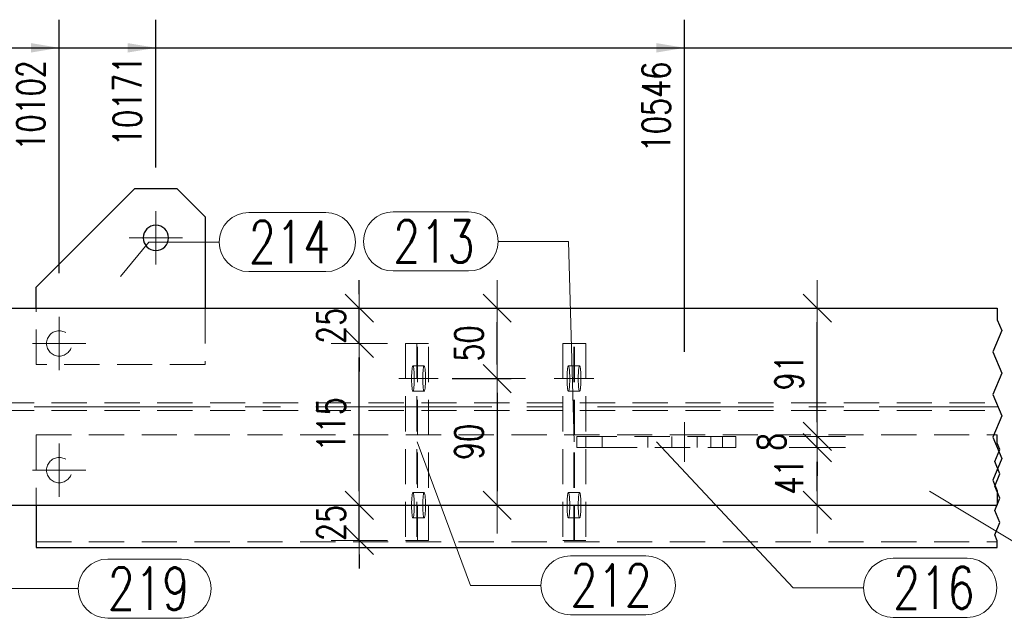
# Model space of a CAD drawing. Header units: millimetres. Extents: x -144 to 709, y 12312 to 12982.
# Tile 25 of 57: x 260 to 330, y 12379 to 12421. Entities that reach past the tile are written whole.
import ezdxf

# ---------------------------------------------------------------- set-up
doc = ezdxf.new("R2010")
doc.units = ezdxf.units.MM
doc.header["$LTSCALE"] = 10
doc.linetypes.add('HIDDEN', pattern=[0.375, 0.25, -0.125])
doc.linetypes.add('MITTE', pattern=[2, 1.25, -0.25, 0.25, -0.25])
doc.layers.get('Defpoints').update_dxf_attribs({"color": 1})
for name, color, linetype, lineweight in [('PS_Bolt', 4, 'Continuous', 13), ('PS_DIM', 4, 'Continuous', 13), ('PS_Hidden', 2, 'HIDDEN', 9), ('PS_Mid', 5, 'MITTE', 15), ('PS_Pos', 1, 'Continuous', 15), ('PS_Shape', 161, 'Continuous', 30), ('PS_SOLID', 7, 'Continuous', 30)]:
    doc.layers.add(name, color=color, linetype=linetype, lineweight=lineweight)
doc.styles.add('simplex', font='simplex.shx', dxfattribs={"width": 0.75})
doc.dimstyles.new('1_10_GŁ_DS1-LS10', dxfattribs={"dimtxt": 2, "dimasz": 2, "dimexe": 2, "dimexo": 5, "dimgap": 1, "dimtad": 1, "dimjust": 4, "dimdec": 0, "dimlfac": 10, "dimtxsty": 'simplex', "dimblk1": 'NONE', "dimsah": 1, "dimcen": 2, "dimclrd": 256, "dimclre": 256, "dimclrt": 3, "dimadec": 1, "dimazin": 0, "dimtfac": 1, "dimtdec": 0, "dimtmove": 2, "dimatfit": 3, "dimfxl": 1, "dimarcsym": 0})
doc.dimstyles.new('1_10_PRZ', dxfattribs={"dimtxt": 2, "dimasz": 1, "dimexe": 2, "dimexo": 5, "dimgap": 1, "dimtad": 1, "dimdec": 0, "dimlfac": 10, "dimtxsty": 'simplex', "dimblk": 'dimznak', "dimcen": 2, "dimse1": 1, "dimse2": 1, "dimclrt": 3, "dimadec": 1, "dimazin": 0, "dimtfac": 1, "dimtdec": 0, "dimtix": 1, "dimtmove": 2, "dimatfit": 3, "dimldrblk": 'dim-grot', "dimfxl": 1, "dimarcsym": 0})
doc.dimstyles.new('1_10_SC', dxfattribs={"dimtxt": 2, "dimasz": 1, "dimexe": 1, "dimexo": 1, "dimgap": 1, "dimtad": 1, "dimdec": 0, "dimlfac": 10, "dimtxsty": 'simplex', "dimblk": 'dimznak', "dimcen": 2, "dimclrd": 256, "dimclre": 256, "dimclrt": 3, "dimadec": 1, "dimazin": 0, "dimtfac": 1, "dimtdec": 0, "dimtix": 1, "dimtmove": 2, "dimatfit": 3, "dimldrblk": 'dim-grot', "dimfxl": 1, "dimarcsym": 0})

# ---------------------------------------------------------------- blocks, each defined once
blk = doc.blocks.new('*D206')
at = {"layer": 'Defpoints', "color": 0, "transparency": 16777216}
for p in [(262.46, 12419.049), (262.46, 12398.049), (-62.117, 12386.549)]:
    blk.add_point(p, dxfattribs=at)
at = {"layer": 'PS_DIM', "lineweight": -2, "transparency": 16777216}
for p, q in [((-62.117, 12391.549), (-62.117, 12421.049)), ((262.46, 12403.049), (262.46, 12421.049)), ((-62.117, 12419.049), (260.46, 12419.049))]:
    blk.add_line(p, q, dxfattribs=at)
at = {"layer": 'PS_DIM', "transparency": 16777216}
blk.add_solid([(260.46, 12419.382), (260.46, 12418.715), (262.46, 12419.049)], dxfattribs=at)
at = {"layer": 'PS_DIM', "color": 3, "transparency": 16777216, "insert": (260.44, 12414.957), "char_height": 2, "attachment_point": 5, "rotation": 90, "style": 'simplex'}
blk.add_mtext('10102', dxfattribs=at)
blk = doc.blocks.new('_None')
blk = doc.blocks.new('*D207')
at = {"layer": 'Defpoints', "color": 0, "transparency": 16777216}
for p in [(269.322, 12419.049), (269.322, 12405.549), (-62.117, 12386.549)]:
    blk.add_point(p, dxfattribs=at)
at = {"layer": 'PS_DIM', "lineweight": -2, "transparency": 16777216}
for p, q in [((-62.117, 12391.549), (-62.117, 12421.049)), ((269.322, 12410.549), (269.322, 12421.049)), ((-62.117, 12419.049), (267.322, 12419.049))]:
    blk.add_line(p, q, dxfattribs=at)
at = {"layer": 'PS_DIM', "transparency": 16777216}
blk.add_solid([(267.322, 12419.382), (267.322, 12418.715), (269.322, 12419.049)], dxfattribs=at)
at = {"layer": 'PS_DIM', "color": 3, "transparency": 16777216, "insert": (267.302, 12415.279), "char_height": 2, "attachment_point": 5, "rotation": 90, "style": 'simplex'}
blk.add_mtext('10171', dxfattribs=at)
blk = doc.blocks.new('*D208')
at = {"layer": 'Defpoints', "color": 0, "transparency": 16777216}
for p in [(306.867, 12419.049), (306.867, 12392.449), (-62.117, 12386.549)]:
    blk.add_point(p, dxfattribs=at)
at = {"layer": 'PS_DIM', "lineweight": -2, "transparency": 16777216}
for p, q in [((-62.117, 12391.549), (-62.117, 12421.049)), ((306.867, 12397.449), (306.867, 12421.049)), ((-62.117, 12419.049), (304.867, 12419.049))]:
    blk.add_line(p, q, dxfattribs=at)
at = {"layer": 'PS_DIM', "transparency": 16777216}
blk.add_solid([(304.867, 12419.382), (304.867, 12418.715), (306.867, 12419.049)], dxfattribs=at)
at = {"layer": 'PS_DIM', "color": 3, "transparency": 16777216, "insert": (304.847, 12414.85), "char_height": 2, "attachment_point": 5, "rotation": 90, "style": 'simplex'}
blk.add_mtext('10546', dxfattribs=at)
blk = doc.blocks.new('*D209')
at = {"layer": 'Defpoints', "color": 0, "transparency": 16777216}
for p in [(393.612, 12419.049), (393.612, 12400.549), (-62.117, 12386.549)]:
    blk.add_point(p, dxfattribs=at)
at = {"layer": 'PS_DIM', "lineweight": -2, "transparency": 16777216}
for p, q in [((-62.117, 12391.549), (-62.117, 12421.049)), ((393.612, 12405.549), (393.612, 12421.049)), ((-62.117, 12419.049), (391.612, 12419.049))]:
    blk.add_line(p, q, dxfattribs=at)
at = {"layer": 'PS_DIM', "transparency": 16777216}
blk.add_solid([(391.612, 12419.382), (391.612, 12418.715), (393.612, 12419.049)], dxfattribs=at)
at = {"layer": 'PS_DIM', "color": 3, "transparency": 16777216, "insert": (391.592, 12414.957), "char_height": 2, "attachment_point": 5, "rotation": 90, "style": 'simplex'}
blk.add_mtext('12015', dxfattribs=at)
blk = doc.blocks.new('dimznak')
at = {"color": 0}
for points in [[(0, 2), (0, -2)], [(-2, 0), (2, 0)]]:
    blk.add_lwpolyline(points, dxfattribs=at)
at = {"color": 2}
blk.add_lwpolyline([(1, 1), (-1, -1)], dxfattribs=at)
blk = doc.blocks.new('*D214')
at = {"layer": 'Defpoints', "color": 0, "transparency": 16777216}
for p in [(310.506, 12390.649), (316.283, 12390.649), (315.668, 12386.549)]:
    blk.add_point(p, dxfattribs=at)
at = {"layer": 'PS_DIM', "color": 0, "lineweight": -2, "transparency": 16777216}
blk.add_line((316.283, 12387.549), (316.283, 12389.649), dxfattribs=at)
for p, rotation in [((316.283, 12390.649), 90), ((316.283, 12386.549), 270)]:
    blk.add_blockref('dimznak', p, dxfattribs=dict(at, rotation=rotation))
at = {"layer": 'PS_DIM', "color": 3, "transparency": 16777216, "insert": (314.283, 12388.599), "char_height": 2, "attachment_point": 5, "rotation": 90, "style": 'simplex'}
blk.add_mtext('41', dxfattribs=at)
blk = doc.blocks.new('dim-grot')
blk.add_hatch(color=256).paths.add_polyline_path([(0, 0), (-2, 0.5), (-2, -0.5)])
blk.add_lwpolyline([(0, 0), (-2, 0.5), (-2, -0.5), (0, 0)])
blk = doc.blocks.new('*D215')
at = {"layer": 'Defpoints', "color": 0, "transparency": 16777216}
for p in [(310.506, 12391.449), (316.283, 12391.449), (310.506, 12390.649)]:
    blk.add_point(p, dxfattribs=at)
at = {"layer": 'PS_DIM', "color": 0, "lineweight": -2, "transparency": 16777216}
for p, q in [((316.283, 12392.449), (316.283, 12393.449)), ((316.283, 12390.649), (316.283, 12391.449)), ((316.283, 12389.649), (316.283, 12388.649))]:
    blk.add_line(p, q, dxfattribs=at)
for p, rotation in [((316.283, 12391.449), 270), ((316.283, 12390.649), 90)]:
    blk.add_blockref('dimznak', p, dxfattribs=dict(at, rotation=rotation))
at = {"layer": 'PS_DIM', "color": 3, "transparency": 16777216, "insert": (313.032, 12391.049), "char_height": 2, "attachment_point": 5, "rotation": 90, "style": 'simplex'}
blk.add_mtext('8', dxfattribs=at)
blk = doc.blocks.new('*D216')
at = {"layer": 'Defpoints', "color": 0, "transparency": 16777216}
for p in [(313.841, 12400.549), (316.283, 12400.549), (310.506, 12391.449)]:
    blk.add_point(p, dxfattribs=at)
at = {"layer": 'PS_DIM', "color": 0, "lineweight": -2, "transparency": 16777216}
blk.add_line((316.283, 12392.449), (316.283, 12399.549), dxfattribs=at)
for p, rotation in [((316.283, 12400.549), 90), ((316.283, 12391.449), 270)]:
    blk.add_blockref('dimznak', p, dxfattribs=dict(at, rotation=rotation))
at = {"layer": 'PS_DIM', "color": 3, "transparency": 16777216, "insert": (314.283, 12395.999), "char_height": 2, "attachment_point": 5, "rotation": 90, "style": 'simplex'}
blk.add_mtext('91', dxfattribs=at)
blk = doc.blocks.new('*D224')
at = {"layer": 'Defpoints', "color": 0, "transparency": 16777216}
for p in [(292.011, 12400.549), (293.561, 12400.549), (289.372, 12395.549)]:
    blk.add_point(p, dxfattribs=at)
at = {"layer": 'PS_DIM', "lineweight": -2, "transparency": 16777216}
for p, q in [((293.011, 12400.549), (294.561, 12400.549)), ((293.561, 12396.549), (293.561, 12399.549)), ((290.372, 12395.549), (294.561, 12395.549))]:
    blk.add_line(p, q, dxfattribs=at)
for p, rotation in [((293.561, 12400.549), 90), ((293.561, 12395.549), 270)]:
    blk.add_blockref('dimznak', p, dxfattribs=dict(at, rotation=rotation))
at = {"layer": 'PS_DIM', "color": 3, "transparency": 16777216, "insert": (291.561, 12398.049), "char_height": 2, "attachment_point": 5, "rotation": 90, "style": 'simplex'}
blk.add_mtext('50', dxfattribs=at)
blk = doc.blocks.new('*D238')
at = {"layer": 'Defpoints', "color": 0, "transparency": 16777216}
for p in [(283.767, 12386.549), (285.679, 12386.549), (287.045, 12384.049)]:
    blk.add_point(p, dxfattribs=at)
at = {"layer": 'PS_DIM', "color": 0, "lineweight": -2, "transparency": 16777216}
for p, q in [((283.767, 12387.549), (283.767, 12388.549)), ((283.767, 12384.049), (283.767, 12386.549)), ((283.767, 12383.049), (283.767, 12382.049))]:
    blk.add_line(p, q, dxfattribs=at)
for p, rotation in [((283.767, 12386.549), 270), ((283.767, 12384.049), 90)]:
    blk.add_blockref('dimznak', p, dxfattribs=dict(at, rotation=rotation))
at = {"layer": 'PS_DIM', "color": 3, "transparency": 16777216, "insert": (281.767, 12385.299), "char_height": 2, "attachment_point": 5, "rotation": 90, "style": 'simplex'}
blk.add_mtext('25', dxfattribs=at)
blk = doc.blocks.new('*D239')
at = {"layer": 'Defpoints', "color": 0, "transparency": 16777216}
for p in [(283.767, 12398.049), (287.443, 12398.049), (285.679, 12386.549)]:
    blk.add_point(p, dxfattribs=at)
at = {"layer": 'PS_DIM', "color": 0, "lineweight": -2, "transparency": 16777216}
blk.add_line((283.767, 12387.549), (283.767, 12397.049), dxfattribs=at)
for p, rotation in [((283.767, 12398.049), 90), ((283.767, 12386.549), 270)]:
    blk.add_blockref('dimznak', p, dxfattribs=dict(at, rotation=rotation))
at = {"layer": 'PS_DIM', "color": 3, "transparency": 16777216, "insert": (281.767, 12392.299), "char_height": 2, "attachment_point": 5, "rotation": 90, "style": 'simplex'}
blk.add_mtext('115', dxfattribs=at)
blk = doc.blocks.new('*D240')
at = {"layer": 'Defpoints', "color": 0, "transparency": 16777216}
for p in [(283.767, 12400.549), (287.443, 12400.549), (287.443, 12398.049)]:
    blk.add_point(p, dxfattribs=at)
at = {"layer": 'PS_DIM', "color": 0, "lineweight": -2, "transparency": 16777216}
for p, q in [((283.767, 12401.549), (283.767, 12402.549)), ((283.767, 12398.049), (283.767, 12400.549)), ((283.767, 12397.049), (283.767, 12396.049))]:
    blk.add_line(p, q, dxfattribs=at)
for p, rotation in [((283.767, 12400.549), 270), ((283.767, 12398.049), 90)]:
    blk.add_blockref('dimznak', p, dxfattribs=dict(at, rotation=rotation))
at = {"layer": 'PS_DIM', "color": 3, "transparency": 16777216, "insert": (281.767, 12399.299), "char_height": 2, "attachment_point": 5, "rotation": 90, "style": 'simplex'}
blk.add_mtext('25', dxfattribs=at)
blk = doc.blocks.new('*D247')
at = {"layer": 'Defpoints', "color": 0, "transparency": 16777216}
for p in [(293.561, 12395.549), (293.561, 12386.549), (293.561, 12386.549)]:
    blk.add_point(p, dxfattribs=at)
at = {"layer": 'PS_DIM', "color": 0, "lineweight": -2, "transparency": 16777216}
blk.add_line((293.561, 12394.549), (293.561, 12387.549), dxfattribs=at)
for p, rotation in [((293.561, 12395.549), 90), ((293.561, 12386.549), 270)]:
    blk.add_blockref('dimznak', p, dxfattribs=dict(at, rotation=rotation))
at = {"layer": 'PS_DIM', "color": 3, "transparency": 16777216, "insert": (291.561, 12391.049), "char_height": 2, "attachment_point": 5, "rotation": 90, "style": 'simplex'}
blk.add_mtext('90', dxfattribs=at)
blk = doc.blocks.new('*X434')
at = {"color": 1}
for p, q in [((329.064, 12400.549), (329.064, 12399.725)), ((329.064, 12399.725), (329.384, 12398.967)), ((329.384, 12398.967), (328.743, 12397.45)), ((328.743, 12397.45), (329.384, 12395.932)), ((329.384, 12395.932), (328.743, 12394.415)), ((328.743, 12394.415), (329.384, 12392.898)), ((329.384, 12392.898), (328.743, 12391.381)), ((328.743, 12391.381), (329.384, 12389.864)), ((329.064, 12390.954), (329.064, 12391.549)), ((329.247, 12390.521), (329.064, 12390.954)), ((328.88, 12389.654), (329.247, 12390.521)), ((329.384, 12389.864), (328.743, 12388.347)), ((329.247, 12388.787), (328.88, 12389.654)), ((328.88, 12387.92), (329.247, 12388.787)), ((328.743, 12388.347), (329.064, 12387.589)), ((329.247, 12387.053), (328.88, 12387.92)), ((329.064, 12387.589), (329.064, 12386.549)), ((328.88, 12386.186), (329.247, 12387.053)), ((329.247, 12385.32), (328.88, 12386.186)), ((328.88, 12384.453), (329.247, 12385.32)), ((329.064, 12384.019), (328.88, 12384.453)), ((329.064, 12383.549), (329.064, 12384.019))]:
    blk.add_line(p, q, dxfattribs=at)
at = {"layer": 'PS_Hidden', "color": 2, "linetype": 'HIDDEN'}
for p, q in [((260.822, 12396.549), (260.822, 12400.549)), ((272.822, 12400.549), (272.822, 12396.549)), ((287.045, 12398.049), (287.045, 12384.049)), ((287.841, 12398.049), (287.045, 12398.049)), ((287.841, 12398.049), (287.841, 12384.049)), ((288.69, 12398.049), (287.841, 12398.049)), ((287.894, 12384.049), (287.894, 12398.049)), ((288.69, 12384.049), (288.69, 12398.049)), ((298.208, 12398.049), (298.208, 12384.049)), ((298.208, 12398.049), (299.004, 12398.049)), ((299.004, 12398.049), (299.853, 12398.049)), ((299.004, 12384.049), (299.004, 12398.049)), ((299.057, 12384.049), (299.057, 12398.049)), ((299.853, 12398.049), (299.853, 12384.049)), ((272.822, 12396.549), (260.822, 12396.549)), ((287.523, 12396.297), (287.515, 12396.244)), ((287.531, 12396.342), (287.523, 12396.297)), ((287.54, 12396.38), (287.531, 12396.342)), ((287.548, 12396.41), (287.54, 12396.38)), ((287.557, 12396.431), (287.548, 12396.41)), ((287.567, 12396.444), (287.557, 12396.431)), ((287.576, 12396.449), (287.567, 12396.444)), ((287.585, 12396.444), (287.576, 12396.449)), ((287.576, 12396.449), (287.576, 12396.449)), ((288.372, 12396.449), (287.576, 12396.449)), ((287.595, 12396.431), (287.585, 12396.444)), ((287.604, 12396.41), (287.595, 12396.431)), ((287.613, 12396.38), (287.604, 12396.41)), ((287.621, 12396.342), (287.613, 12396.38)), ((287.629, 12396.297), (287.621, 12396.342)), ((287.637, 12396.244), (287.629, 12396.297)), ((288.311, 12396.244), (288.318, 12396.297)), ((288.318, 12396.297), (288.327, 12396.342)), ((288.327, 12396.342), (288.335, 12396.38)), ((288.335, 12396.38), (288.344, 12396.41)), ((288.344, 12396.41), (288.353, 12396.431)), ((288.353, 12396.431), (288.362, 12396.444)), ((288.362, 12396.444), (288.372, 12396.449)), ((288.372, 12396.449), (288.381, 12396.444)), ((288.381, 12396.444), (288.39, 12396.431)), ((288.39, 12396.431), (288.399, 12396.41)), ((288.399, 12396.41), (288.408, 12396.38)), ((288.408, 12396.38), (288.417, 12396.342)), ((288.417, 12396.342), (288.425, 12396.297)), ((288.425, 12396.297), (288.432, 12396.244)), ((298.56, 12396.297), (298.553, 12396.244)), ((298.568, 12396.342), (298.56, 12396.297)), ((298.577, 12396.38), (298.568, 12396.342)), ((298.586, 12396.41), (298.577, 12396.38)), ((298.595, 12396.431), (298.586, 12396.41)), ((298.604, 12396.444), (298.595, 12396.431)), ((298.613, 12396.449), (298.604, 12396.444)), ((298.623, 12396.444), (298.613, 12396.449)), ((298.613, 12396.449), (298.613, 12396.449)), ((299.409, 12396.449), (298.613, 12396.449)), ((298.632, 12396.431), (298.623, 12396.444)), ((298.641, 12396.41), (298.632, 12396.431)), ((298.65, 12396.38), (298.641, 12396.41)), ((298.658, 12396.342), (298.65, 12396.38)), ((298.666, 12396.297), (298.658, 12396.342)), ((298.674, 12396.244), (298.666, 12396.297)), ((299.348, 12396.244), (299.356, 12396.297)), ((299.356, 12396.297), (299.364, 12396.342)), ((299.364, 12396.342), (299.372, 12396.38)), ((299.372, 12396.38), (299.381, 12396.41)), ((299.381, 12396.41), (299.39, 12396.431)), ((299.39, 12396.431), (299.4, 12396.444)), ((299.4, 12396.444), (299.409, 12396.449)), ((299.409, 12396.449), (299.418, 12396.444)), ((299.418, 12396.444), (299.428, 12396.431)), ((299.428, 12396.431), (299.437, 12396.41)), ((299.437, 12396.41), (299.445, 12396.38)), ((299.445, 12396.38), (299.454, 12396.342)), ((299.454, 12396.342), (299.462, 12396.297)), ((299.462, 12396.297), (299.469, 12396.244)), ((287.482, 12395.724), (287.481, 12395.637)), ((287.481, 12395.637), (287.481, 12395.549)), ((287.485, 12395.81), (287.482, 12395.724)), ((287.488, 12395.893), (287.485, 12395.81)), ((287.492, 12395.973), (287.488, 12395.893)), ((287.497, 12396.049), (287.492, 12395.973)), ((287.502, 12396.12), (287.497, 12396.049)), ((287.509, 12396.185), (287.502, 12396.12)), ((287.515, 12396.244), (287.509, 12396.185)), ((287.644, 12396.185), (287.637, 12396.244)), ((287.65, 12396.12), (287.644, 12396.185)), ((287.655, 12396.049), (287.65, 12396.12)), ((287.66, 12395.973), (287.655, 12396.049)), ((287.664, 12395.893), (287.66, 12395.973)), ((287.667, 12395.81), (287.664, 12395.893)), ((287.67, 12395.724), (287.667, 12395.81)), ((287.671, 12395.637), (287.67, 12395.724)), ((287.672, 12395.549), (287.671, 12395.637)), ((288.276, 12395.549), (288.277, 12395.637)), ((288.277, 12395.637), (288.278, 12395.724)), ((288.278, 12395.724), (288.28, 12395.81)), ((288.28, 12395.81), (288.283, 12395.893)), ((288.283, 12395.893), (288.287, 12395.973)), ((288.287, 12395.973), (288.292, 12396.049)), ((288.292, 12396.049), (288.298, 12396.12)), ((288.298, 12396.12), (288.304, 12396.185)), ((288.304, 12396.185), (288.311, 12396.244)), ((288.432, 12396.244), (288.439, 12396.185)), ((288.439, 12396.185), (288.445, 12396.12)), ((288.445, 12396.12), (288.451, 12396.049)), ((288.451, 12396.049), (288.456, 12395.973)), ((288.456, 12395.973), (288.46, 12395.893)), ((288.46, 12395.893), (288.463, 12395.81)), ((288.463, 12395.81), (288.465, 12395.724)), ((288.465, 12395.724), (288.467, 12395.637)), ((288.467, 12395.637), (288.467, 12395.549)), ((298.52, 12395.724), (298.518, 12395.637)), ((298.518, 12395.637), (298.518, 12395.549)), ((298.522, 12395.81), (298.52, 12395.724)), ((298.525, 12395.893), (298.522, 12395.81)), ((298.529, 12395.973), (298.525, 12395.893)), ((298.534, 12396.049), (298.529, 12395.973)), ((298.54, 12396.12), (298.534, 12396.049)), ((298.546, 12396.185), (298.54, 12396.12)), ((298.553, 12396.244), (298.546, 12396.185)), ((298.681, 12396.185), (298.674, 12396.244)), ((298.687, 12396.12), (298.681, 12396.185)), ((298.693, 12396.049), (298.687, 12396.12)), ((298.698, 12395.973), (298.693, 12396.049)), ((298.702, 12395.893), (298.698, 12395.973)), ((298.705, 12395.81), (298.702, 12395.893)), ((298.707, 12395.724), (298.705, 12395.81)), ((298.708, 12395.637), (298.707, 12395.724)), ((298.709, 12395.549), (298.708, 12395.637)), ((299.313, 12395.549), (299.314, 12395.637)), ((299.314, 12395.637), (299.315, 12395.724)), ((299.315, 12395.724), (299.317, 12395.81)), ((299.317, 12395.81), (299.321, 12395.893)), ((299.321, 12395.893), (299.325, 12395.973)), ((299.325, 12395.973), (299.329, 12396.049)), ((299.329, 12396.049), (299.335, 12396.12)), ((299.335, 12396.12), (299.341, 12396.185)), ((299.341, 12396.185), (299.348, 12396.244)), ((299.469, 12396.244), (299.476, 12396.185)), ((299.476, 12396.185), (299.483, 12396.12)), ((299.483, 12396.12), (299.488, 12396.049)), ((299.488, 12396.049), (299.493, 12395.973)), ((299.493, 12395.973), (299.497, 12395.893)), ((299.497, 12395.893), (299.5, 12395.81)), ((299.5, 12395.81), (299.503, 12395.724)), ((299.503, 12395.724), (299.504, 12395.637)), ((299.504, 12395.637), (299.504, 12395.549)), ((287.481, 12395.549), (287.481, 12395.46)), ((287.481, 12395.46), (287.482, 12395.373)), ((287.482, 12395.373), (287.485, 12395.287)), ((287.485, 12395.287), (287.488, 12395.204)), ((287.488, 12395.204), (287.492, 12395.124)), ((287.492, 12395.124), (287.497, 12395.049)), ((287.497, 12395.049), (287.502, 12394.978)), ((287.502, 12394.978), (287.509, 12394.912)), ((287.509, 12394.912), (287.515, 12394.853)), ((287.637, 12394.853), (287.644, 12394.912)), ((287.644, 12394.912), (287.65, 12394.978)), ((287.65, 12394.978), (287.655, 12395.049)), ((287.655, 12395.049), (287.66, 12395.124)), ((287.66, 12395.124), (287.664, 12395.204)), ((287.664, 12395.204), (287.667, 12395.287)), ((287.667, 12395.287), (287.67, 12395.373)), ((287.67, 12395.373), (287.671, 12395.46)), ((287.671, 12395.46), (287.672, 12395.549)), ((288.277, 12395.46), (288.276, 12395.549)), ((288.278, 12395.373), (288.277, 12395.46)), ((288.28, 12395.287), (288.278, 12395.373)), ((288.283, 12395.204), (288.28, 12395.287)), ((288.287, 12395.124), (288.283, 12395.204)), ((288.292, 12395.049), (288.287, 12395.124)), ((288.298, 12394.978), (288.292, 12395.049)), ((288.304, 12394.912), (288.298, 12394.978)), ((288.311, 12394.853), (288.304, 12394.912)), ((288.439, 12394.912), (288.432, 12394.853)), ((288.445, 12394.978), (288.439, 12394.912)), ((288.451, 12395.049), (288.445, 12394.978)), ((288.456, 12395.124), (288.451, 12395.049)), ((288.46, 12395.204), (288.456, 12395.124)), ((288.463, 12395.287), (288.46, 12395.204)), ((288.465, 12395.373), (288.463, 12395.287)), ((288.467, 12395.46), (288.465, 12395.373)), ((288.467, 12395.549), (288.467, 12395.46)), ((298.518, 12395.549), (298.518, 12395.46)), ((298.518, 12395.46), (298.52, 12395.373)), ((298.52, 12395.373), (298.522, 12395.287)), ((298.522, 12395.287), (298.525, 12395.204)), ((298.525, 12395.204), (298.529, 12395.124)), ((298.529, 12395.124), (298.534, 12395.049)), ((298.534, 12395.049), (298.54, 12394.978)), ((298.54, 12394.978), (298.546, 12394.912)), ((298.546, 12394.912), (298.553, 12394.853)), ((298.674, 12394.853), (298.681, 12394.912)), ((298.681, 12394.912), (298.687, 12394.978)), ((298.687, 12394.978), (298.693, 12395.049)), ((298.693, 12395.049), (298.698, 12395.124)), ((298.698, 12395.124), (298.702, 12395.204)), ((298.702, 12395.204), (298.705, 12395.287)), ((298.705, 12395.287), (298.707, 12395.373)), ((298.707, 12395.373), (298.708, 12395.46)), ((298.708, 12395.46), (298.709, 12395.549)), ((299.314, 12395.46), (299.313, 12395.549)), ((299.315, 12395.373), (299.314, 12395.46)), ((299.317, 12395.287), (299.315, 12395.373)), ((299.321, 12395.204), (299.317, 12395.287)), ((299.325, 12395.124), (299.321, 12395.204)), ((299.329, 12395.049), (299.325, 12395.124)), ((299.335, 12394.978), (299.329, 12395.049)), ((299.341, 12394.912), (299.335, 12394.978)), ((299.348, 12394.853), (299.341, 12394.912)), ((299.476, 12394.912), (299.469, 12394.853)), ((299.483, 12394.978), (299.476, 12394.912)), ((299.488, 12395.049), (299.483, 12394.978)), ((299.493, 12395.124), (299.488, 12395.049)), ((299.497, 12395.204), (299.493, 12395.124)), ((299.5, 12395.287), (299.497, 12395.204)), ((299.503, 12395.373), (299.5, 12395.287)), ((299.504, 12395.46), (299.503, 12395.373)), ((299.504, 12395.549), (299.504, 12395.46)), ((287.515, 12394.853), (287.523, 12394.8)), ((287.523, 12394.8), (287.531, 12394.755)), ((287.531, 12394.755), (287.54, 12394.717)), ((287.54, 12394.717), (287.548, 12394.687)), ((287.548, 12394.687), (287.557, 12394.666)), ((287.557, 12394.666), (287.567, 12394.653)), ((287.567, 12394.653), (287.576, 12394.649)), ((287.576, 12394.649), (287.585, 12394.653)), ((288.372, 12394.649), (287.576, 12394.649)), ((287.585, 12394.653), (287.595, 12394.666)), ((287.595, 12394.666), (287.604, 12394.687)), ((287.604, 12394.687), (287.613, 12394.717)), ((287.613, 12394.717), (287.621, 12394.755)), ((287.621, 12394.755), (287.629, 12394.8)), ((287.629, 12394.8), (287.637, 12394.853)), ((288.318, 12394.8), (288.311, 12394.853)), ((288.327, 12394.755), (288.318, 12394.8)), ((288.335, 12394.717), (288.327, 12394.755)), ((288.344, 12394.687), (288.335, 12394.717)), ((288.353, 12394.666), (288.344, 12394.687)), ((288.362, 12394.653), (288.353, 12394.666)), ((288.372, 12394.649), (288.362, 12394.653)), ((288.381, 12394.653), (288.372, 12394.649)), ((288.372, 12394.649), (288.372, 12394.649)), ((288.39, 12394.666), (288.381, 12394.653)), ((288.399, 12394.687), (288.39, 12394.666)), ((288.408, 12394.717), (288.399, 12394.687)), ((288.417, 12394.755), (288.408, 12394.717)), ((288.425, 12394.8), (288.417, 12394.755)), ((288.432, 12394.853), (288.425, 12394.8)), ((298.553, 12394.853), (298.56, 12394.8)), ((298.56, 12394.8), (298.568, 12394.755)), ((298.568, 12394.755), (298.577, 12394.717)), ((298.577, 12394.717), (298.586, 12394.687)), ((298.586, 12394.687), (298.595, 12394.666)), ((298.595, 12394.666), (298.604, 12394.653)), ((298.604, 12394.653), (298.613, 12394.649)), ((298.613, 12394.649), (298.623, 12394.653)), ((299.409, 12394.649), (298.613, 12394.649)), ((298.623, 12394.653), (298.632, 12394.666)), ((298.632, 12394.666), (298.641, 12394.687)), ((298.641, 12394.687), (298.65, 12394.717)), ((298.65, 12394.717), (298.658, 12394.755)), ((298.658, 12394.755), (298.666, 12394.8)), ((298.666, 12394.8), (298.674, 12394.853)), ((299.356, 12394.8), (299.348, 12394.853)), ((299.364, 12394.755), (299.356, 12394.8)), ((299.372, 12394.717), (299.364, 12394.755)), ((299.381, 12394.687), (299.372, 12394.717)), ((299.39, 12394.666), (299.381, 12394.687)), ((299.4, 12394.653), (299.39, 12394.666)), ((299.409, 12394.649), (299.4, 12394.653)), ((299.418, 12394.653), (299.409, 12394.649)), ((299.409, 12394.649), (299.409, 12394.649)), ((299.428, 12394.666), (299.418, 12394.653)), ((299.437, 12394.687), (299.428, 12394.666)), ((299.445, 12394.717), (299.437, 12394.687)), ((299.454, 12394.755), (299.445, 12394.717)), ((299.462, 12394.8), (299.454, 12394.755)), ((299.469, 12394.853), (299.462, 12394.8)), ((220.673, 12393.824), (329.064, 12393.824)), ((220.673, 12393.274), (329.064, 12393.274)), ((260.822, 12391.549), (260.822, 12386.549)), ((260.822, 12391.549), (329.064, 12391.549)), ((299.216, 12390.649), (299.216, 12391.449)), ((299.216, 12391.449), (301.004, 12391.449)), ((299.853, 12391.449), (299.853, 12390.649)), ((301.004, 12391.449), (301.004, 12390.649)), ((309.564, 12391.449), (301.004, 12391.449)), ((304.255, 12390.649), (304.255, 12391.449)), ((305.967, 12390.649), (305.967, 12391.449)), ((307.767, 12390.649), (307.767, 12391.449)), ((308.729, 12391.449), (308.729, 12390.649)), ((309.564, 12390.649), (309.564, 12391.449)), ((310.506, 12391.449), (309.564, 12391.449)), ((310.506, 12390.649), (310.506, 12391.449)), ((301.004, 12390.649), (299.216, 12390.649)), ((301.004, 12390.649), (309.564, 12390.649)), ((309.564, 12390.649), (310.506, 12390.649)), ((287.509, 12387.185), (287.502, 12387.12)), ((287.515, 12387.244), (287.509, 12387.185)), ((287.523, 12387.297), (287.515, 12387.244)), ((287.531, 12387.342), (287.523, 12387.297)), ((287.54, 12387.38), (287.531, 12387.342)), ((287.548, 12387.41), (287.54, 12387.38)), ((287.557, 12387.431), (287.548, 12387.41)), ((287.567, 12387.444), (287.557, 12387.431)), ((287.576, 12387.449), (287.567, 12387.444)), ((287.585, 12387.444), (287.576, 12387.449)), ((287.576, 12387.449), (287.576, 12387.449)), ((288.372, 12387.449), (287.576, 12387.449)), ((287.595, 12387.431), (287.585, 12387.444)), ((287.604, 12387.41), (287.595, 12387.431)), ((287.613, 12387.38), (287.604, 12387.41)), ((287.621, 12387.342), (287.613, 12387.38)), ((287.629, 12387.297), (287.621, 12387.342)), ((287.637, 12387.244), (287.629, 12387.297)), ((287.644, 12387.185), (287.637, 12387.244)), ((287.65, 12387.12), (287.644, 12387.185)), ((288.298, 12387.12), (288.304, 12387.185)), ((288.304, 12387.185), (288.311, 12387.244)), ((288.311, 12387.244), (288.318, 12387.297)), ((288.318, 12387.297), (288.327, 12387.342)), ((288.327, 12387.342), (288.335, 12387.38)), ((288.335, 12387.38), (288.344, 12387.41)), ((288.344, 12387.41), (288.353, 12387.431)), ((288.353, 12387.431), (288.362, 12387.444)), ((288.362, 12387.444), (288.372, 12387.449)), ((288.372, 12387.449), (288.381, 12387.444)), ((288.381, 12387.444), (288.39, 12387.431)), ((288.39, 12387.431), (288.399, 12387.41)), ((288.399, 12387.41), (288.408, 12387.38)), ((288.408, 12387.38), (288.417, 12387.342)), ((288.417, 12387.342), (288.425, 12387.297)), ((288.425, 12387.297), (288.432, 12387.244)), ((288.432, 12387.244), (288.439, 12387.185)), ((288.439, 12387.185), (288.445, 12387.12)), ((298.546, 12387.185), (298.54, 12387.12)), ((298.553, 12387.244), (298.546, 12387.185)), ((298.56, 12387.297), (298.553, 12387.244)), ((298.568, 12387.342), (298.56, 12387.297)), ((298.577, 12387.38), (298.568, 12387.342)), ((298.586, 12387.41), (298.577, 12387.38)), ((298.595, 12387.431), (298.586, 12387.41)), ((298.604, 12387.444), (298.595, 12387.431)), ((298.613, 12387.449), (298.604, 12387.444)), ((298.623, 12387.444), (298.613, 12387.449)), ((298.613, 12387.449), (298.613, 12387.449)), ((299.409, 12387.449), (298.613, 12387.449)), ((298.632, 12387.431), (298.623, 12387.444)), ((298.641, 12387.41), (298.632, 12387.431)), ((298.65, 12387.38), (298.641, 12387.41)), ((298.658, 12387.342), (298.65, 12387.38)), ((298.666, 12387.297), (298.658, 12387.342)), ((298.674, 12387.244), (298.666, 12387.297)), ((298.681, 12387.185), (298.674, 12387.244)), ((298.687, 12387.12), (298.681, 12387.185)), ((299.335, 12387.12), (299.341, 12387.185)), ((299.341, 12387.185), (299.348, 12387.244)), ((299.348, 12387.244), (299.356, 12387.297)), ((299.356, 12387.297), (299.364, 12387.342)), ((299.364, 12387.342), (299.372, 12387.38)), ((299.372, 12387.38), (299.381, 12387.41)), ((299.381, 12387.41), (299.39, 12387.431)), ((299.39, 12387.431), (299.4, 12387.444)), ((299.4, 12387.444), (299.409, 12387.449)), ((299.409, 12387.449), (299.418, 12387.444)), ((299.418, 12387.444), (299.428, 12387.431)), ((299.428, 12387.431), (299.437, 12387.41)), ((299.437, 12387.41), (299.445, 12387.38)), ((299.445, 12387.38), (299.454, 12387.342)), ((299.454, 12387.342), (299.462, 12387.297)), ((299.462, 12387.297), (299.469, 12387.244)), ((299.469, 12387.244), (299.476, 12387.185)), ((299.476, 12387.185), (299.483, 12387.12)), ((287.482, 12386.724), (287.481, 12386.637)), ((287.481, 12386.637), (287.481, 12386.549)), ((287.481, 12386.549), (287.481, 12386.46)), ((287.485, 12386.81), (287.482, 12386.724)), ((287.488, 12386.893), (287.485, 12386.81)), ((287.492, 12386.973), (287.488, 12386.893)), ((287.497, 12387.049), (287.492, 12386.973)), ((287.502, 12387.12), (287.497, 12387.049)), ((287.655, 12387.049), (287.65, 12387.12)), ((287.66, 12386.973), (287.655, 12387.049)), ((287.664, 12386.893), (287.66, 12386.973)), ((287.667, 12386.81), (287.664, 12386.893)), ((287.67, 12386.724), (287.667, 12386.81)), ((287.671, 12386.637), (287.67, 12386.724)), ((287.672, 12386.549), (287.671, 12386.637)), ((287.671, 12386.46), (287.672, 12386.549)), ((288.276, 12386.549), (288.277, 12386.637)), ((288.277, 12386.46), (288.276, 12386.549)), ((288.277, 12386.637), (288.278, 12386.724)), ((288.278, 12386.724), (288.28, 12386.81)), ((288.28, 12386.81), (288.283, 12386.893)), ((288.283, 12386.893), (288.287, 12386.973)), ((288.287, 12386.973), (288.292, 12387.049)), ((288.292, 12387.049), (288.298, 12387.12)), ((288.445, 12387.12), (288.451, 12387.049)), ((288.451, 12387.049), (288.456, 12386.973)), ((288.456, 12386.973), (288.46, 12386.893)), ((288.46, 12386.893), (288.463, 12386.81)), ((288.463, 12386.81), (288.465, 12386.724)), ((288.465, 12386.724), (288.467, 12386.637)), ((288.467, 12386.637), (288.467, 12386.549)), ((288.467, 12386.549), (288.467, 12386.46)), ((298.52, 12386.724), (298.518, 12386.637)), ((298.518, 12386.637), (298.518, 12386.549)), ((298.518, 12386.549), (298.518, 12386.46)), ((298.522, 12386.81), (298.52, 12386.724)), ((298.525, 12386.893), (298.522, 12386.81)), ((298.529, 12386.973), (298.525, 12386.893)), ((298.534, 12387.049), (298.529, 12386.973)), ((298.54, 12387.12), (298.534, 12387.049)), ((298.693, 12387.049), (298.687, 12387.12)), ((298.698, 12386.973), (298.693, 12387.049)), ((298.702, 12386.893), (298.698, 12386.973)), ((298.705, 12386.81), (298.702, 12386.893)), ((298.707, 12386.724), (298.705, 12386.81)), ((298.708, 12386.637), (298.707, 12386.724)), ((298.709, 12386.549), (298.708, 12386.637)), ((298.708, 12386.46), (298.709, 12386.549)), ((299.313, 12386.549), (299.314, 12386.637)), ((299.314, 12386.46), (299.313, 12386.549)), ((299.314, 12386.637), (299.315, 12386.724)), ((299.315, 12386.724), (299.317, 12386.81)), ((299.317, 12386.81), (299.321, 12386.893)), ((299.321, 12386.893), (299.325, 12386.973)), ((299.325, 12386.973), (299.329, 12387.049)), ((299.329, 12387.049), (299.335, 12387.12)), ((299.483, 12387.12), (299.488, 12387.049)), ((299.488, 12387.049), (299.493, 12386.973)), ((299.493, 12386.973), (299.497, 12386.893)), ((299.497, 12386.893), (299.5, 12386.81)), ((299.5, 12386.81), (299.503, 12386.724)), ((299.503, 12386.724), (299.504, 12386.637)), ((299.504, 12386.637), (299.504, 12386.549)), ((299.504, 12386.549), (299.504, 12386.46)), ((287.481, 12386.46), (287.482, 12386.373)), ((287.482, 12386.373), (287.485, 12386.287)), ((287.485, 12386.287), (287.488, 12386.204)), ((287.488, 12386.204), (287.492, 12386.124)), ((287.492, 12386.124), (287.497, 12386.049)), ((287.497, 12386.049), (287.502, 12385.978)), ((287.502, 12385.978), (287.509, 12385.912)), ((287.509, 12385.912), (287.515, 12385.853)), ((287.515, 12385.853), (287.523, 12385.8)), ((287.523, 12385.8), (287.531, 12385.755)), ((287.621, 12385.755), (287.629, 12385.8)), ((287.629, 12385.8), (287.637, 12385.853)), ((287.637, 12385.853), (287.644, 12385.912)), ((287.644, 12385.912), (287.65, 12385.978)), ((287.65, 12385.978), (287.655, 12386.049)), ((287.655, 12386.049), (287.66, 12386.124)), ((287.66, 12386.124), (287.664, 12386.204)), ((287.664, 12386.204), (287.667, 12386.287)), ((287.667, 12386.287), (287.67, 12386.373)), ((287.67, 12386.373), (287.671, 12386.46)), ((288.278, 12386.373), (288.277, 12386.46)), ((288.28, 12386.287), (288.278, 12386.373)), ((288.283, 12386.204), (288.28, 12386.287)), ((288.287, 12386.124), (288.283, 12386.204)), ((288.292, 12386.049), (288.287, 12386.124)), ((288.298, 12385.978), (288.292, 12386.049)), ((288.304, 12385.912), (288.298, 12385.978)), ((288.311, 12385.853), (288.304, 12385.912)), ((288.318, 12385.8), (288.311, 12385.853)), ((288.327, 12385.755), (288.318, 12385.8)), ((288.425, 12385.8), (288.417, 12385.755)), ((288.432, 12385.853), (288.425, 12385.8)), ((288.439, 12385.912), (288.432, 12385.853)), ((288.445, 12385.978), (288.439, 12385.912)), ((288.451, 12386.049), (288.445, 12385.978)), ((288.456, 12386.124), (288.451, 12386.049)), ((288.46, 12386.204), (288.456, 12386.124)), ((288.463, 12386.287), (288.46, 12386.204)), ((288.465, 12386.373), (288.463, 12386.287)), ((288.467, 12386.46), (288.465, 12386.373)), ((298.518, 12386.46), (298.52, 12386.373)), ((298.52, 12386.373), (298.522, 12386.287)), ((298.522, 12386.287), (298.525, 12386.204)), ((298.525, 12386.204), (298.529, 12386.124)), ((298.529, 12386.124), (298.534, 12386.049)), ((298.534, 12386.049), (298.54, 12385.978)), ((298.54, 12385.978), (298.546, 12385.912)), ((298.546, 12385.912), (298.553, 12385.853)), ((298.553, 12385.853), (298.56, 12385.8)), ((298.56, 12385.8), (298.568, 12385.755)), ((298.658, 12385.755), (298.666, 12385.8)), ((298.666, 12385.8), (298.674, 12385.853)), ((298.674, 12385.853), (298.681, 12385.912)), ((298.681, 12385.912), (298.687, 12385.978)), ((298.687, 12385.978), (298.693, 12386.049)), ((298.693, 12386.049), (298.698, 12386.124)), ((298.698, 12386.124), (298.702, 12386.204)), ((298.702, 12386.204), (298.705, 12386.287)), ((298.705, 12386.287), (298.707, 12386.373)), ((298.707, 12386.373), (298.708, 12386.46)), ((299.315, 12386.373), (299.314, 12386.46)), ((299.317, 12386.287), (299.315, 12386.373)), ((299.321, 12386.204), (299.317, 12386.287)), ((299.325, 12386.124), (299.321, 12386.204)), ((299.329, 12386.049), (299.325, 12386.124)), ((299.335, 12385.978), (299.329, 12386.049)), ((299.341, 12385.912), (299.335, 12385.978)), ((299.348, 12385.853), (299.341, 12385.912)), ((299.356, 12385.8), (299.348, 12385.853)), ((299.364, 12385.755), (299.356, 12385.8)), ((299.462, 12385.8), (299.454, 12385.755)), ((299.469, 12385.853), (299.462, 12385.8)), ((299.476, 12385.912), (299.469, 12385.853)), ((299.483, 12385.978), (299.476, 12385.912)), ((299.488, 12386.049), (299.483, 12385.978)), ((299.493, 12386.124), (299.488, 12386.049)), ((299.497, 12386.204), (299.493, 12386.124)), ((299.5, 12386.287), (299.497, 12386.204)), ((299.503, 12386.373), (299.5, 12386.287)), ((299.504, 12386.46), (299.503, 12386.373)), ((287.531, 12385.755), (287.54, 12385.717)), ((287.54, 12385.717), (287.548, 12385.687)), ((287.548, 12385.687), (287.557, 12385.666)), ((287.557, 12385.666), (287.567, 12385.653)), ((287.567, 12385.653), (287.576, 12385.649)), ((287.576, 12385.649), (287.585, 12385.653)), ((288.372, 12385.649), (287.576, 12385.649)), ((287.585, 12385.653), (287.595, 12385.666)), ((287.595, 12385.666), (287.604, 12385.687)), ((287.604, 12385.687), (287.613, 12385.717)), ((287.613, 12385.717), (287.621, 12385.755)), ((288.335, 12385.717), (288.327, 12385.755)), ((288.344, 12385.687), (288.335, 12385.717)), ((288.353, 12385.666), (288.344, 12385.687)), ((288.362, 12385.653), (288.353, 12385.666)), ((288.372, 12385.649), (288.362, 12385.653)), ((288.381, 12385.653), (288.372, 12385.649)), ((288.372, 12385.649), (288.372, 12385.649)), ((288.39, 12385.666), (288.381, 12385.653)), ((288.399, 12385.687), (288.39, 12385.666)), ((288.408, 12385.717), (288.399, 12385.687)), ((288.417, 12385.755), (288.408, 12385.717)), ((298.568, 12385.755), (298.577, 12385.717)), ((298.577, 12385.717), (298.586, 12385.687)), ((298.586, 12385.687), (298.595, 12385.666)), ((298.595, 12385.666), (298.604, 12385.653)), ((298.604, 12385.653), (298.613, 12385.649)), ((298.613, 12385.649), (298.623, 12385.653)), ((299.409, 12385.649), (298.613, 12385.649)), ((298.623, 12385.653), (298.632, 12385.666)), ((298.632, 12385.666), (298.641, 12385.687)), ((298.641, 12385.687), (298.65, 12385.717)), ((298.65, 12385.717), (298.658, 12385.755)), ((299.372, 12385.717), (299.364, 12385.755)), ((299.381, 12385.687), (299.372, 12385.717)), ((299.39, 12385.666), (299.381, 12385.687)), ((299.4, 12385.653), (299.39, 12385.666)), ((299.409, 12385.649), (299.4, 12385.653)), ((299.418, 12385.653), (299.409, 12385.649)), ((299.409, 12385.649), (299.409, 12385.649)), ((299.428, 12385.666), (299.418, 12385.653)), ((299.437, 12385.687), (299.428, 12385.666)), ((299.445, 12385.717), (299.437, 12385.687)), ((299.454, 12385.755), (299.445, 12385.717)), ((260.822, 12383.949), (329.064, 12383.949)), ((287.841, 12384.049), (287.045, 12384.049)), ((287.841, 12384.049), (288.69, 12384.049)), ((298.208, 12384.049), (299.004, 12384.049)), ((299.853, 12384.049), (299.004, 12384.049))]:
    blk.add_line(p, q, dxfattribs=at)
at = {"layer": 'PS_Hidden', "color": 2, "extrusion": (0, 0, -1)}
for centre in [(-262.46, 12398.049), (-262.46, 12389.049)]:
    blk.add_circle(centre, 0.9, dxfattribs=at)
at = {"layer": 'PS_Mid', "color": 5, "linetype": 'MITTE'}
for p, q in [((269.322, 12407.449), (269.322, 12403.649)), ((271.222, 12405.549), (267.422, 12405.549)), ((262.46, 12399.949), (262.46, 12396.149)), ((264.36, 12398.049), (260.56, 12398.049)), ((286.576, 12395.549), (289.372, 12395.549)), ((297.613, 12395.549), (300.409, 12395.549)), ((220.673, 12393.549), (329.064, 12393.549)), ((306.867, 12392.449), (306.867, 12389.649)), ((262.46, 12390.949), (262.46, 12387.149)), ((264.36, 12389.049), (260.56, 12389.049)), ((286.576, 12386.549), (289.372, 12386.549)), ((297.613, 12386.549), (300.409, 12386.549))]:
    blk.add_line(p, q, dxfattribs=at)
at = {"layer": 'PS_SOLID', "color": 7, "linetype": 'Continuous'}
for p, q in [((267.822, 12409.049), (260.822, 12402.049)), ((267.822, 12409.049), (270.822, 12409.049)), ((272.822, 12407.049), (270.822, 12409.049)), ((272.822, 12407.049), (272.822, 12400.549)), ((260.822, 12400.549), (260.822, 12402.049)), ((220.673, 12400.549), (329.064, 12400.549)), ((220.673, 12386.549), (329.064, 12386.549)), ((260.822, 12386.549), (260.822, 12383.549)), ((260.822, 12383.549), (329.064, 12383.549))]:
    blk.add_line(p, q, dxfattribs=at)
at = {"layer": 'PS_SOLID', "color": 7, "extrusion": (0, 0, -1)}
blk.add_circle((-269.322, 12405.549), 0.9, dxfattribs=at)
blk = doc.blocks.new('*X443')
at = {"color": 4, "linetype": 'Continuous'}
blk.add_line((262.46, 12389.049), (262.46, 12389.049), dxfattribs=at)
blk.add_line((262.46, 12389.049), (262.46, 12389.049), dxfattribs=at)
blk.add_line((262.46, 12389.049), (262.46, 12389.049), dxfattribs=at)
blk.add_line((262.46, 12389.049), (262.46, 12389.049), dxfattribs=at)
blk.add_line((262.46, 12389.049), (262.46, 12389.049), dxfattribs=at)
blk = doc.blocks.new('*X444')
at = {"color": 4, "linetype": 'Continuous'}
blk.add_line((262.46, 12398.049), (262.46, 12398.049), dxfattribs=at)
blk.add_line((262.46, 12398.049), (262.46, 12398.049), dxfattribs=at)
blk.add_line((262.46, 12398.049), (262.46, 12398.049), dxfattribs=at)
blk.add_line((262.46, 12398.049), (262.46, 12398.049), dxfattribs=at)
blk.add_line((262.46, 12398.049), (262.46, 12398.049), dxfattribs=at)
blk = doc.blocks.new('*X457')
at = {"color": 1}
for p, q in [((324.262, 12387.549), (335.773, 12380.621)), ((342.873, 12382.721), (348.659, 12382.721)), ((335.773, 12380.621), (340.773, 12380.621)), ((342.873, 12378.521), (348.659, 12378.521))]:
    blk.add_line(p, q, dxfattribs=at)
for centre, start, end in [((342.873, 12380.621), 90, 270), ((348.659, 12380.621), 270, 90)]:
    blk.add_arc(centre, 2.1, start, end, dxfattribs=at)
at = {"color": 2, "style": 'simplex', "width": 0.75}
blk.add_text('207', height=3, dxfattribs=at).set_placement((342.873, 12379.121))
blk = doc.blocks.new('*X472')
at = {"color": 1}
for p, q in [((275.925, 12407.349), (281.389, 12407.349)), ((266.822, 12402.799), (268.825, 12405.249)), ((268.825, 12405.249), (273.825, 12405.249)), ((275.925, 12403.149), (281.389, 12403.149))]:
    blk.add_line(p, q, dxfattribs=at)
for centre, start, end in [((275.925, 12405.249), 90, 270), ((281.389, 12405.249), 270, 90)]:
    blk.add_arc(centre, 2.1, start, end, dxfattribs=at)
at = {"color": 2, "style": 'simplex', "width": 0.75}
blk.add_text('214', height=3, dxfattribs=at).set_placement((275.925, 12403.749))
blk = doc.blocks.new('*X473')
at = {"color": 1}
for p, q in [((287.868, 12391.049), (291.653, 12380.863)), ((298.753, 12382.963), (304.11, 12382.963)), ((291.653, 12380.863), (296.653, 12380.863)), ((298.753, 12378.763), (304.11, 12378.763))]:
    blk.add_line(p, q, dxfattribs=at)
for centre, start, end in [((298.753, 12380.863), 90, 270), ((304.11, 12380.863), 270, 90)]:
    blk.add_arc(centre, 2.1, start, end, dxfattribs=at)
at = {"color": 2, "style": 'simplex', "width": 0.75}
blk.add_text('212', height=3, dxfattribs=at).set_placement((298.753, 12379.363))
blk = doc.blocks.new('*X475')
at = {"color": 1}
for p, q in [((257.113, 12390.149), (258.804, 12380.632)), ((265.904, 12382.732), (271.154, 12382.732)), ((258.804, 12380.632), (263.804, 12380.632)), ((265.904, 12378.532), (271.154, 12378.532))]:
    blk.add_line(p, q, dxfattribs=at)
for centre, start, end in [((265.904, 12380.632), 90, 270), ((271.154, 12380.632), 270, 90)]:
    blk.add_arc(centre, 2.1, start, end, dxfattribs=at)
at = {"color": 2, "style": 'simplex', "width": 0.75}
blk.add_text('219', height=3, dxfattribs=at).set_placement((265.904, 12379.132))
blk = doc.blocks.new('*X476')
at = {"color": 1}
for p, q in [((286.17, 12407.395), (291.527, 12407.395)), ((293.627, 12405.295), (298.627, 12405.295)), ((299.031, 12391.049), (298.627, 12405.295)), ((286.17, 12403.195), (291.527, 12403.195))]:
    blk.add_line(p, q, dxfattribs=at)
for centre, start, end in [((286.17, 12405.295), 90, 270), ((291.527, 12405.295), 270, 90)]:
    blk.add_arc(centre, 2.1, start, end, dxfattribs=at)
at = {"color": 2, "style": 'simplex', "width": 0.75}
blk.add_text('213', height=3, dxfattribs=at).set_placement((286.17, 12403.795))
blk = doc.blocks.new('*X477')
at = {"color": 1}
for p, q in [((304.861, 12391.049), (314.576, 12380.686)), ((321.676, 12382.786), (326.926, 12382.786)), ((314.576, 12380.686), (319.576, 12380.686)), ((321.676, 12378.586), (326.926, 12378.586))]:
    blk.add_line(p, q, dxfattribs=at)
for centre, start, end in [((321.676, 12380.686), 90, 270), ((326.926, 12380.686), 270, 90)]:
    blk.add_arc(centre, 2.1, start, end, dxfattribs=at)
at = {"color": 2, "style": 'simplex', "width": 0.75}
blk.add_text('216', height=3, dxfattribs=at).set_placement((321.676, 12379.186))

msp = doc.modelspace()

# ---------------------------------------------------------------- block references
at = {"layer": 'PS_Bolt', "color": 4}
for name in ['*X444', '*X443']:
    msp.add_blockref(name, (0, 0), dxfattribs=at)
at = {"layer": 'PS_Pos'}
for name in ['*X472', '*X476', '*X473', '*X477', '*X475', '*X457']:
    msp.add_blockref(name, (0, 0), dxfattribs=at)
at = {"layer": 'PS_Shape', "color": 6}
msp.add_blockref('*X434', (0, 0), dxfattribs=at)

# ---------------------------------------------------------------- dimensions: what is measured, and where the dimension line sits
at = {"layer": 'PS_DIM'}
for base, p2, text, picture, middle in [((262.46, 12419.049), (262.46, 12398.049), '10102', '*D206', (260.44, 12414.957)), ((269.322, 12419.049), (269.322, 12405.549), '10171', '*D207', (267.302, 12415.279)), ((306.867, 12419.049), (306.867, 12392.449), '10546', '*D208', (304.847, 12414.85)), ((393.612, 12419.049), (393.612, 12400.549), '12015', '*D209', (391.592, 12414.957))]:
    dim = msp.add_linear_dim(base=base, p1=(-62.117, 12386.549), p2=p2, text=text, dimstyle='1_10_GŁ_DS1-LS10', dxfattribs=at)
    dim.commit()
    dim.dimension.update_dxf_attribs({"geometry": picture, "text_midpoint": middle, "dimtype": 128, "text_rotation": 90})
for base, p1, p2, picture, middle in [((283.767, 12400.549), (287.443, 12398.049), (287.443, 12400.549), '*D240', (281.767, 12399.299)), ((283.767, 12398.049), (285.679, 12386.549), (287.443, 12398.049), '*D239', (281.767, 12392.299)), ((293.561, 12386.549), (293.561, 12395.549), (293.561, 12386.549), '*D247', (291.561, 12391.049)), ((283.767, 12386.549), (287.045, 12384.049), (285.679, 12386.549), '*D238', (281.767, 12385.299))]:
    dim = msp.add_linear_dim(base=base, p1=p1, p2=p2, angle=90, dimstyle='1_10_PRZ', override={"dimfxl": 20, "dimfxlon": 1}, dxfattribs=at)
    dim.commit()
    dim.dimension.update_dxf_attribs({"geometry": picture, "text_midpoint": middle})
for base, p1, p2, dimstyle, picture, middle in [((293.561, 12400.549), (289.372, 12395.549), (292.011, 12400.549), '1_10_SC', '*D224', (291.561, 12398.049)), ((316.283, 12400.549), (310.506, 12391.449), (313.841, 12400.549), '1_10_PRZ', '*D216', (314.283, 12395.999)), ((316.283, 12390.649), (315.668, 12386.549), (310.506, 12390.649), '1_10_PRZ', '*D214', (314.283, 12388.599))]:
    dim = msp.add_linear_dim(base=base, p1=p1, p2=p2, angle=90, dimstyle=dimstyle, dxfattribs=at)
    dim.commit()
    dim.dimension.update_dxf_attribs({"geometry": picture, "text_midpoint": middle})
dim = msp.add_linear_dim(base=(316.283, 12391.449), p1=(310.506, 12390.649), p2=(310.506, 12391.449), angle=90, dimstyle='1_10_PRZ', dxfattribs=at)
dim.commit()
dim.dimension.update_dxf_attribs({"geometry": '*D215', "text_midpoint": (313.032, 12391.049), "dimtype": 128})

doc.saveas('drawing.dxf')
